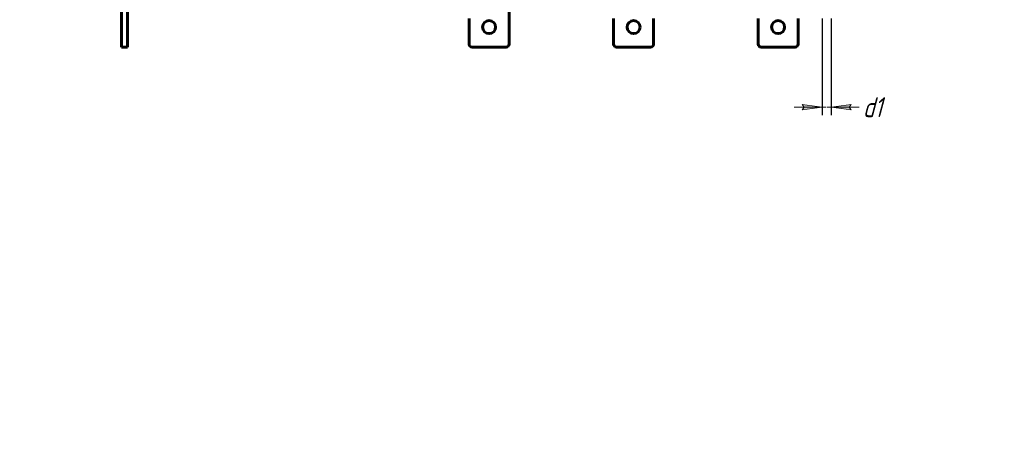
# Model space of a CAD drawing. Header units: millimetres. Extents: x 0 to 420, y 0 to 297.
# Tile 6 of 14: x 174 to 420, y 0 to 103. Entities that reach past the tile are written whole.
import ezdxf

# ---------------------------------------------------------------- set-up
doc = ezdxf.new("R2010")
doc.units = ezdxf.units.MM
doc.linetypes.add('K5LT_BASIC', pattern=[0])
doc.linetypes.add('K5LT_THIN', pattern=[0])
doc.layers.add('Системный слой', color=7, linetype='Continuous')
doc.styles.add('KDIMTEXTSTYLE', font='GOST_AU.SHX', dxfattribs={"width": 0.96, "oblique": 15, "height": 5})
doc.dimstyles.new('KDIMSTYLE (0.25)', dxfattribs={"dimtxt": 5, "dimasz": 1, "dimexe": 2, "dimexo": 0, "dimgap": 1, "dimtad": 1, "dimlfac": 4, "dimtxsty": 'KDIMTEXTSTYLE', "dimsah": 1, "dimcen": 0, "dimdle": 1, "dimadec": 0, "dimazin": 0, "dimtfac": 0.667, "dimtmove": 0, "dimatfit": 3, "dimfxl": 1, "dimtvp": 1, "dimtolj": 1, "dimtzin": 0, "dimarcsym": 0})

# ---------------------------------------------------------------- blocks, each defined once
blk = doc.blocks.new('KDIMARROW_02')
at = {"layer": 'Системный слой'}
blk.add_hatch(color=0, dxfattribs=at).paths.add_polyline_path([(4.5, 0), (5, 0.66), (0, 0), (5, -0.66)])
at = {"layer": 'Системный слой', "color": 0, "linetype": 'K5LT_THIN', "lineweight": 18}
for p, q in [((0, 0), (-1, 0)), ((5, 0.66), (0, 0)), ((0, 0), (5, -0.66)), ((0, 0), (7, 0)), ((4.5, 0), (5, 0.66)), ((5, -0.66), (4.5, 0))]:
    blk.add_line(p, q, dxfattribs=at)

msp = doc.modelspace()

# ---------------------------------------------------------------- linework, layer by layer
at = {"layer": 'Системный слой', "color": 150, "linetype": 'K5LT_BASIC', "lineweight": 60, "true_color": 0x0080ff}
for p, q in [((199.3446, 108.9209), (199.3446, 96.4209)), ((200.8446, 108.9209), (200.8446, 96.4209)), ((296.2166, 106.7728), (296.2166, 96.4209)), ((286.2166, 102.8459), (286.2166, 96.4209)), ((322.3416, 102.8459), (322.3416, 96.4209)), ((332.3416, 102.8459), (332.3416, 96.4209)), ((358.4666, 102.8459), (358.4666, 96.4209)), ((368.4666, 102.8459), (368.4666, 96.4209)), ((199.3446, 96.4209), (199.3446, 95.6709)), ((200.8446, 95.6709), (200.8446, 96.4209)), ((200.8446, 95.6709), (199.3446, 95.6709)), ((295.4666, 95.6709), (286.9666, 95.6709)), ((331.5916, 95.6709), (323.0916, 95.6709)), ((367.7166, 95.6709), (359.2166, 95.6709))]:
    msp.add_line(p, q, dxfattribs=at)
for centre in [(291.2166, 100.6709), (327.3416, 100.6709), (363.4666, 100.6709)]:
    msp.add_circle(centre, 1.625, dxfattribs=at)
for centre, start, end in [((286.9666, 96.4209), 180, 270), ((295.4666, 96.4209), 270, 0), ((323.0916, 96.4209), 180, 270), ((331.5916, 96.4209), 270, 0), ((359.2166, 96.4209), 180, 270), ((367.7166, 96.4209), 270, 0)]:
    msp.add_arc(centre, 0.75, start, end, dxfattribs=at)

# ---------------------------------------------------------------- dimensions: what is measured, and where the dimension line sits
at = {"layer": 'Системный слой', "color": 7}
msp.add_linear_dim(base=(374.4541, 80.6709), p1=(376.7041, 102.8459), p2=(374.4541, 102.8459), location=(387.0615, 80.6709), text='\\H5.0;\\W0.965;\\Q15;\\H5.0;\\W0.965;\\Q15;\\Q15;d1', dimstyle='KDIMSTYLE (0.25)', override={"dimexo": 0, "dimblk1": 'KDIMARROW_02', "dimblk2": 'KDIMARROW_02', "dimse1": 0, "dimse2": 0, "dimclrt": 7, "dimtolj": 1}, dxfattribs=at).render()

doc.saveas('drawing.dxf')
